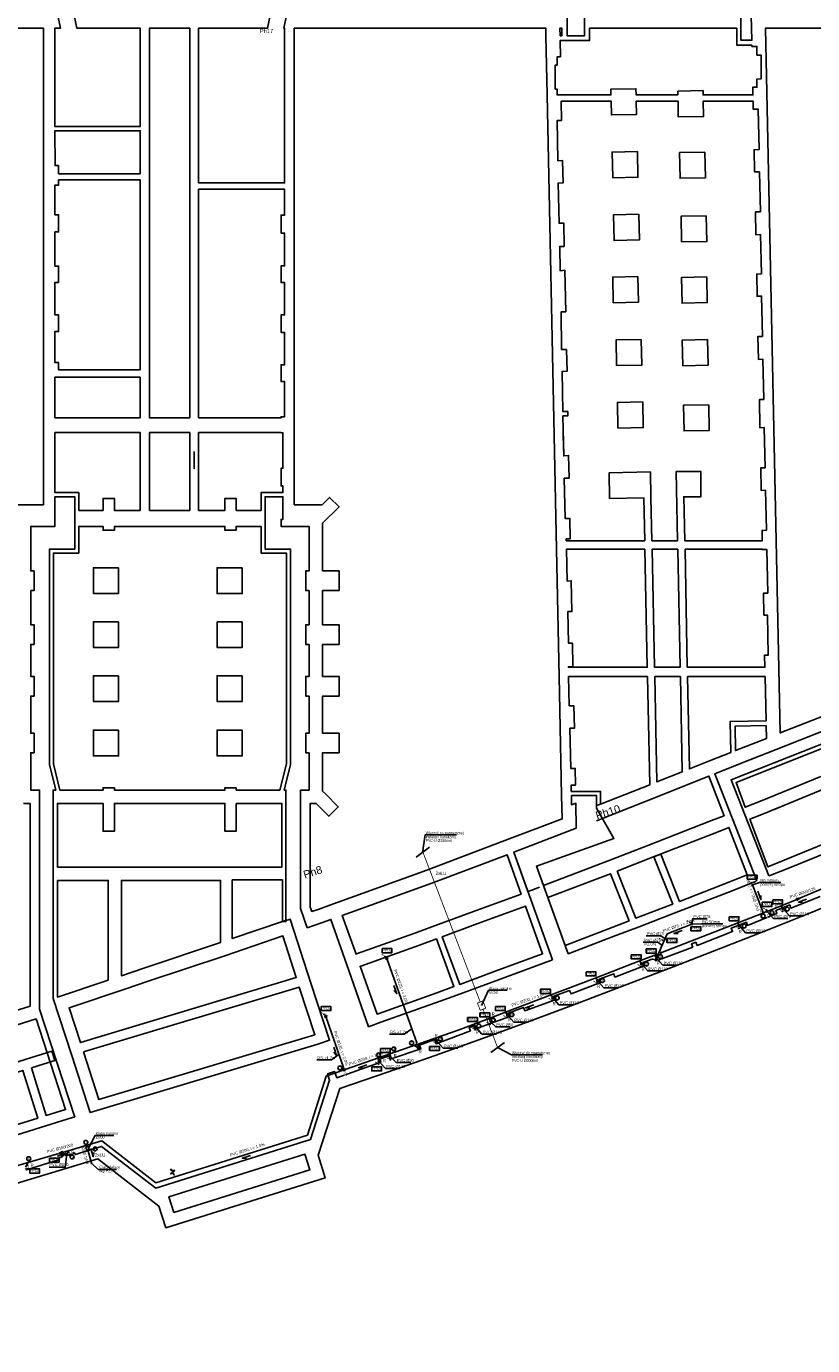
# Model space of a CAD drawing. Extents: x 480599 to 802090, y -87928 to 319597.
# Tile 48 of 50: x 655574 to 703305, y 197289 to 277372. Entities that reach past the tile are written whole.
import ezdxf

# ---------------------------------------------------------------- set-up
doc = ezdxf.new("R2010")
doc.units = 0
doc.header["$MEASUREMENT"] = 0
doc.layers.get('0').update_dxf_attribs({"color": 252, "linetype": 'CONTINUOUS'})
for name, color, linetype in [('#_inne_legenda', 21, 'CONTINUOUS'), ('#_kan_KS_opis', 21, 'CONTINUOUS'), ('#_kan_KS_pion', 56, 'CONTINUOUS'), ('#_kan_KS_pod stropem', 40, 'Kanalizacja sanit. podstr.'), ('#_kan_KS_symbole', 1, 'CONTINUOUS'), ('#_ZLEWNIA_3', 160, 'Kan. deszcz. podstrop.')]:
    doc.layers.add(name, color=color, linetype=linetype)
doc.layers.add('#_kan_piony_oznaczenia', color=3, linetype='CONTINUOUS', lineweight=0)
doc.styles.add('ARIAL', font='arial.ttf')
doc.styles.add('JTJ', font='arial.ttf', dxfattribs={"height": 100})
doc.styles.add('rys kanały(2007)$0$Arial$001', font='arial.ttf', dxfattribs={"height": 1.544418})
doc.styles.get("Standard").update_dxf_attribs({"font": 'arial.ttf'})
doc.linetypes.add('Kan. deszcz. podstrop.', pattern='A,0.5,-0.2,["KD",Standard,S=0.1,R=0,X=-0.1,Y=-0.05],-0.2', length=0.9)
doc.linetypes.add('Kanalizacja sanit. podstr.', pattern='A,0.5,-0.2,["KS",ARIAL,S=0.1,R=0,X=-0.125,Y=-0.05],-0.2', length=0.9)

# ---------------------------------------------------------------- blocks, each defined once
blk = doc.blocks.new('rys kanały(2007)')
at = {"color": 250, "linetype": 'Continuous', "lineweight": 25}
for points in [[(3248.85, 1027.87), (3299.59, 1043.09), (3318.12, 1028.8), (3320.2, 1022.21), (3368.56, 1037.37), (3366.41, 1044.21), (3373, 1064.46), (3387.45, 1069.45), (3401.91, 1074.55), (3416.33, 1079.71), (3430.69, 1084.97), (3445.05, 1090.29), (3459.37, 1095.72), (3473.66, 1101.18), (3487.92, 1106.74), (3502.18, 1112.36), (3516.37, 1118.05), (3530.56, 1123.84)], [(3518.78, 1122.78), (3509.95, 1119.24), (3509.59, 1120.2), (3505.32, 1118.48), (3505.65, 1117.59), (3496.75, 1114.01), (3496.42, 1114.94), (3491.79, 1113.12), (3492.22, 1112.13), (3481.44, 1107.89), (3481.04, 1108.89), (3479.78, 1108.39), (3480.15, 1107.43), (3469.69, 1103.39), (3467.81, 1103.73), (3465.03, 1102.7), (3465.43, 1101.74), (3456.53, 1098.3), (3456.16, 1099.33), (3451.7, 1097.64), (3452.09, 1096.61), (3443.2, 1093.17), (3442.77, 1094.23), (3437.94, 1092.48), (3438.37, 1091.35), (3429.2, 1088.08), (3428.77, 1089.07), (3424.14, 1087.38), (3424.57, 1086.36), (3413.95, 1082.45), (3413.59, 1083.55), (3412.23, 1083.05), (3412.63, 1081.96), (3402.21, 1078.09), (3401.81, 1079.31), (3397.15, 1077.66), (3397.61, 1076.5), (3388.28, 1073.36), (3387.92, 1074.42), (3385.17, 1073.42), (3385.5, 1072.43), (3372.07, 1067.77), (3371.74, 1068.79), (3371.44, 1069.62), (3369.29, 1068.96), (3369.92, 1067.01), (3364.07, 1048.98), (3317.16, 1034.22), (3300.68, 1046.89), (3292.71, 1044.44), (3292.55, 1044.94), (3289.87, 1044.08), (3289.67, 1044.78), (3288.51, 1044.44), (3288.71, 1043.75), (3287.48, 1043.32), (3287.65, 1042.79), (3277.92, 1039.78), (3277.73, 1040.31)], [(3497.91, 1390.2), (3498.08, 1382.63), (3494.77, 1382.63), (3494.77, 1427.59)], [(3447.33, 1427.59), (3447.33, 1384.02), (3441.97, 1384.02), (3441.97, 1427.59)], [(3359.63, 1403.47), (3356.03, 1386.3), (3356.23, 1386.3), (3356.23, 1339.36), (3330.16, 1339.36), (3330.16, 1386.3), (3351.07, 1386.3), (3354.64, 1403.3)], [(3289.67, 1403.3), (3293.21, 1386.3), (3312.46, 1386.3), (3312.46, 1356.43), (3286.52, 1356.43), (3286.52, 1386.3), (3288.21, 1386.3), (3284.61, 1403.47)], [(3277.03, 1151.03), (3278.98, 1151.03), (3278.98, 1089.43), (3244.64, 1078.65)], [(3204.12, 1386.3), (3283.02, 1386.3), (3283.02, 1244.09), (3283.02, 1241.67), (3275.14, 1241.67)], [(3568.57, 1198.34), (3553.12, 1191.52), (3523.55, 1179.05), (3506.71, 1172.4), (3502.21, 1386.3), (3581.24, 1386.3), (3585.77, 1312.43), (3586.17, 1306.08), (3590.57, 1234.33)], [(3330.16, 1348.66), (3330.16, 1353.12), (3330.16, 1353.12)], [(3330.16, 1316.5), (3330.16, 1320.5), (3330.16, 1320.5)], [(3503.27, 1129), (3503.83, 1129.23), (3508.99, 1131.25), (3527.45, 1138.79), (3530.93, 1140.25), (3546.7, 1146.76), (3555.54, 1150.47), (3562.42, 1153.45), (3578.46, 1160.26), (3581.51, 1161.62), (3600.89, 1170.35), (3595.04, 1187.62), (3599.5, 1189.6), (3612.54, 1211.47), (3612.24, 1215.94), (3632.91, 1218.45), (3631.46, 1242.2), (3629.61, 1272.87), (3627.59, 1306.71), (3627.75, 1306.74), (3627.62, 1308.59), (3627.49, 1308.59)], [(3519.02, 1159.2), (3500.66, 1151.69), (3496.09, 1149.87), (3493.28, 1157.38), (3527.02, 1170.75)], [(3330.16, 1287.85), (3330.16, 1294.67), (3330.16, 1294.67)], [(3440.85, 1262.55), (3440.98, 1256.49), (3440.98, 1256.49)], [(3328.8, 1257.85), (3328.8, 1252.59), (3328.8, 1252.59)], [(3252.72, 1043.45), (3282.19, 1052.62), (3291.88, 1055.66), (3292.55, 1055.82), (3281.89, 1088.57), (3281.89, 1155.07), (3279.18, 1155.07), (3279.18, 1166.41), (3280.21, 1166.41), (3280.21, 1172.33), (3279.18, 1172.33), (3279.18, 1183.58), (3280.21, 1183.58), (3280.21, 1189.57), (3279.18, 1189.57), (3279.18, 1199.26), (3280.21, 1199.26), (3280.21, 1205.22), (3279.18, 1205.22), (3279.18, 1215.6), (3280.21, 1215.6), (3280.21, 1221.56), (3279.18, 1221.56), (3279.18, 1235.09), (3286.52, 1235.09), (3286.52, 1244.09), (3292.55, 1244.09), (3292.55, 1228.21), (3284.84, 1228.21), (3284.84, 1162.84), (3286.79, 1155.07), (3286, 1155.07), (3286, 1091.85), (3291.65, 1074.55), (3297.24, 1057.21), (3366.35, 1077.96), (3369.92, 1079.11), (3364.23, 1096.45), (3357.95, 1115.93), (3354.41, 1114.77), (3354.8, 1114.91), (3355.47, 1115.14), (3355.43, 1115.14), (3356.66, 1115.14), (3356.66, 1155.07), (3356.13, 1155.07), (3358.05, 1162.84), (3358.05, 1228.21), (3350.34, 1228.21), (3350.34, 1244.09), (3355.76, 1244.09), (3355.76, 1237.21), (3355.17, 1237.21), (3355.17, 1235.09), (3363.7, 1235.09), (3363.7, 1221.56), (3362.68, 1221.56), (3362.68, 1215.6), (3363.7, 1215.6), (3363.7, 1205.22), (3362.68, 1205.22), (3362.68, 1199.26), (3363.7, 1199.26), (3363.7, 1189.57), (3362.68, 1189.57), (3362.68, 1183.58), (3363.7, 1183.58), (3363.7, 1172.33), (3362.68, 1172.33), (3362.68, 1166.41), (3363.7, 1166.41), (3363.7, 1155.07), (3361.12, 1155.07), (3361.12, 1119.07), (3363.14, 1113.29), (3367.8, 1114.91), (3370.29, 1115.8), (3375.71, 1100.35), (3381.73, 1083.25), (3385.5, 1084.57), (3403.47, 1090.96), (3408.56, 1092.84), (3421.2, 1097.47), (3437.57, 1103.49)], [(3499.6, 1127.54), (3486.8, 1160), (3494.67, 1163.11), (3508.26, 1168.53), (3525.17, 1175.18), (3554.78, 1187.65), (3572.94, 1195.62), (3578.93, 1198.27), (3580.35, 1195.03), (3556.2, 1184.44), (3526.56, 1171.94), (3491.79, 1158.14), (3503.27, 1129)], [(3450.94, 1145.77), (3470.85, 1153.64), (3480.71, 1157.58), (3485.04, 1159.3), (3489.67, 1147.29), (3485.87, 1145.84), (3466.52, 1138.23), (3455.77, 1134.13), (3448.85, 1131.48), (3434.86, 1126.05)], [(3444.78, 1143.46), (3444.68, 1151.06), (3443.36, 1150.6), (3443.33, 1153.41), (3450.94, 1153.41), (3450.94, 1149.58)], [(3442.34, 1105.31), (3432.74, 1131.98), (3456.2, 1140.41), (3450.94, 1149.58)], [(3452.42, 1150.87), (3451.23, 1150.44), (3451.23, 1150.44)], [(3503.57, 1148.65), (3507.77, 1150.4), (3507.77, 1150.4)], [(3444.78, 1143.46), (3425.79, 1136.24), (3437.57, 1103.49)], [(3433.67, 1125.62), (3431.29, 1124.67), (3430.13, 1124.27), (3425.79, 1136.24), (3444.78, 1143.46)], [(3442.34, 1105.31), (3456.82, 1110.9), (3463.87, 1113.58), (3474.52, 1117.72), (3477.1, 1118.71), (3492.15, 1124.53), (3499.37, 1127.44)]]:
    blk.add_lwpolyline(points, dxfattribs=at)
for points in [[(3315.21, 1282.66), (3315.21, 1386.3), (3327.48, 1386.3), (3327.48, 1268.04), (3315.21, 1268.04)], [(3372.77, 1183.58), (3372.77, 1189.57), (3367.77, 1189.57), (3367.77, 1199.26), (3372.77, 1199.26), (3372.77, 1205.22), (3367.77, 1205.22), (3367.77, 1215.6), (3372.77, 1215.6), (3372.77, 1221.56), (3367.77, 1221.56), (3367.77, 1236.05), (3372.77, 1241.04), (3369.92, 1243.89), (3367.7, 1241.67), (3359.17, 1241.67), (3359.17, 1386.3), (3435.55, 1386.3), (3435.59, 1384.02), (3435.98, 1366.06), (3438.83, 1228.18), (3439.59, 1189.5), (3440.35, 1153.41), (3440.52, 1146.3), (3422.32, 1139.42), (3399.46, 1130.75), (3368.9, 1119.74), (3366.41, 1118.84), (3364.5, 1118.21), (3364.03, 1119.57), (3364.03, 1151.03), (3365.85, 1151.03), (3369.69, 1147.13), (3372.53, 1149.97), (3368.7, 1153.88), (3367.77, 1154.77), (3367.77, 1166.41), (3372.77, 1166.41), (3372.77, 1172.33), (3367.77, 1172.33), (3367.77, 1183.58)], [(3493.54, 1386.3), (3493.54, 1381.11), (3498.11, 1381.11), (3498.11, 1380.78), (3499.63, 1380.78), (3499.63, 1378.13), (3500.89, 1378.13), (3500.89, 1370.89), (3499.6, 1370.85), (3499.6, 1368.37), (3498.37, 1368.37), (3498.41, 1366.06), (3483.29, 1366.06), (3483.26, 1367.35), (3475.58, 1367.18), (3475.61, 1366.06), (3462.98, 1366.06), (3462.91, 1367.94), (3455.27, 1367.78), (3455.3, 1366.06), (3438.96, 1366.06), (3438.96, 1367.84), (3438.4, 1367.84), (3438.4, 1375.09), (3438.96, 1375.09), (3438.96, 1377.6), (3439.99, 1377.63), (3439.85, 1382.53), (3448.82, 1382.53), (3448.82, 1386.3)], [(3439.85, 1384.02), (3439.79, 1386.3), (3440.45, 1386.3), (3440.45, 1384.02)], [(3467.44, 1243.86), (3467.31, 1251.63), (3454.81, 1251.36), (3454.91, 1243.59), (3465.26, 1243.79), (3465.56, 1230.72), (3441.74, 1230.72), (3441.71, 1231.32), (3442.96, 1231.35), (3442.86, 1237.54), (3441.41, 1237.54), (3441.14, 1249.71), (3442.6, 1249.71), (3442.47, 1256.62), (3440.98, 1256.56), (3440.75, 1268.63), (3442.2, 1268.63), (3442.2, 1269.99), (3440.75, 1269.96), (3440.48, 1282.13), (3441.97, 1282.2), (3441.81, 1288.78), (3440.35, 1288.75), (3440.15, 1300.19), (3441.57, 1300.23), (3441.34, 1312.83), (3439.92, 1312.66), (3439.75, 1320.07), (3441.14, 1320.07), (3441.04, 1327.12), (3439.56, 1327.09), (3439.26, 1339.29), (3440.78, 1339.36), (3440.61, 1346.14), (3439.23, 1346.07), (3438.96, 1358.28), (3440.35, 1358.31), (3440.22, 1364.17), (3455.34, 1364.17), (3455.44, 1359.97), (3463.08, 1360.13), (3463.01, 1364.17), (3475.68, 1364.17), (3475.75, 1359.37), (3483.42, 1359.54), (3483.32, 1364.17), (3498.44, 1364.17), (3498.51, 1361.72), (3500.03, 1361.72), (3500.26, 1349.48), (3498.74, 1349.42), (3498.9, 1342.67), (3500.39, 1342.67), (3500.66, 1330.59), (3499.17, 1330.56), (3499.3, 1323.61), (3500.72, 1323.65), (3500.99, 1311.74), (3499.56, 1311.7), (3499.66, 1304.96), (3501.02, 1305.02), (3501.28, 1292.78), (3499.93, 1292.78), (3500.09, 1285.8), (3501.42, 1285.83), (3501.68, 1273.63), (3500.36, 1273.6), (3500.52, 1265.03), (3501.85, 1265.09), (3502.08, 1252.85), (3500.79, 1252.85), (3500.89, 1246.04), (3502.21, 1246.1), (3502.48, 1233.9), (3501.19, 1233.87), (3501.25, 1230.72), (3477.73, 1230.72), (3477.43, 1244.09), (3482.63, 1244.09), (3482.63, 1251.73), (3475.09, 1251.73), (3475.55, 1230.72), (3467.74, 1230.72)], [(3287.65, 1342.11), (3287.65, 1344.6), (3286.56, 1344.6), (3286.51, 1355.16), (3312.44, 1355.16), (3312.44, 1342.11)], [(3463.34, 1348.89), (3455.67, 1348.72), (3455.87, 1340.91), (3463.51, 1341.08)], [(3483.79, 1348.66), (3476.14, 1348.56), (3476.31, 1340.75), (3483.98, 1340.88)], [(3287.65, 1282.66), (3287.65, 1284.83), (3286.51, 1284.83), (3286.51, 1294.3), (3287.65, 1294.3), (3287.65, 1299.3), (3286.51, 1299.3), (3286.51, 1309.17), (3287.65, 1309.17), (3287.65, 1314.12), (3286.51, 1314.12), (3286.51, 1324.46), (3287.65, 1324.46), (3287.65, 1329.7), (3286.51, 1329.7), (3286.51, 1338.68), (3287.65, 1338.68), (3287.65, 1340.25), (3312.44, 1340.25), (3312.44, 1282.66)], [(3355.17, 1337.44), (3356.23, 1337.44), (3356.23, 1329.6), (3355.17, 1329.6), (3355.17, 1324.11), (3356.23, 1324.11), (3356.23, 1314.15), (3355.17, 1314.15), (3355.17, 1309.12), (3356.23, 1309.12), (3356.23, 1299.3), (3355.17, 1299.3), (3355.17, 1293.97), (3356.23, 1293.97), (3356.23, 1284.15), (3355.17, 1284.15), (3355.17, 1279.05), (3356.23, 1279.05), (3356.23, 1268.37), (3355.17, 1268.37), (3355.17, 1268.04), (3330.16, 1268.04), (3330.16, 1337.44)], [(3463.77, 1329.83), (3456.1, 1329.67), (3456.26, 1321.86), (3463.94, 1322.03)], [(3484.25, 1329.37), (3476.61, 1329.24), (3476.77, 1321.43), (3484.45, 1321.56)], [(3463.51, 1310.94), (3455.87, 1310.78), (3456.03, 1302.97), (3463.67, 1303.14)], [(3484.38, 1310.81), (3476.77, 1310.65), (3476.9, 1302.84), (3484.55, 1303.04)], [(3464.53, 1291.86), (3456.86, 1291.72), (3457.02, 1283.92), (3464.7, 1284.05)], [(3484.65, 1291.79), (3476.97, 1291.62), (3477.14, 1283.85), (3484.81, 1284.02)], [(3286.51, 1280.38), (3312.44, 1280.38), (3312.44, 1268.05), (3286.51, 1268.05)], [(3464.96, 1272.87), (3457.29, 1272.7), (3457.45, 1264.93), (3465.13, 1265.09)], [(3484.98, 1272.04), (3477.37, 1271.91), (3477.5, 1264.1), (3485.14, 1264.23)], [(3293.75, 1239.92), (3293.75, 1245.38), (3286.51, 1245.38), (3286.51, 1263.57), (3312.44, 1263.57), (3312.44, 1239.92), (3304.57, 1239.92), (3304.57, 1243.61), (3301.15, 1243.61), (3301.15, 1239.92)], [(3315.21, 1239.92), (3315.21, 1263.57), (3327.48, 1263.57), (3327.48, 1239.92)], [(3341.5, 1239.92), (3341.5, 1243.59), (3338.13, 1243.59), (3338.13, 1239.92), (3330.16, 1239.92), (3330.16, 1263.57), (3355.17, 1263.57), (3355.17, 1263.51), (3355.76, 1263.51), (3355.76, 1252.72), (3355.17, 1252.72), (3355.17, 1247.36), (3355.76, 1247.36), (3355.76, 1245.38), (3349.11, 1245.38), (3349.11, 1239.92)], [(3286.09, 1163.01), (3286.09, 1226.98), (3293.77, 1226.98), (3293.77, 1235.09), (3301.15, 1235.09), (3301.15, 1233.9), (3304.59, 1233.9), (3304.59, 1235.09), (3338.13, 1235.09), (3338.13, 1233.9), (3341.5, 1233.9), (3341.5, 1235.09), (3349.11, 1235.09), (3349.11, 1226.98), (3356.79, 1226.98), (3356.79, 1163.01), (3354.84, 1155.07), (3341.5, 1155.07), (3341.5, 1155.76), (3338.13, 1155.76), (3338.13, 1155.07), (3304.59, 1155.07), (3304.59, 1155.76), (3301.15, 1155.76), (3301.15, 1155.07), (3288.05, 1155.07)], [(3465.59, 1228.18), (3466.35, 1192.35), (3442.4, 1192.35), (3442.4, 1192.51), (3443.79, 1192.58), (3443.66, 1199.63), (3442.43, 1199.63), (3442.27, 1209.29), (3443.46, 1209.25), (3443.26, 1218.58), (3442, 1218.52), (3441.81, 1228.18)], [(3475.58, 1228.18), (3476.31, 1192.35), (3468.57, 1192.35), (3467.81, 1228.18)], [(3501.28, 1228.18), (3501.28, 1228.04), (3502.61, 1228.11), (3502.91, 1214.84), (3501.58, 1214.81), (3501.72, 1208.16), (3502.81, 1208.16), (3503.07, 1196.05), (3501.95, 1196.05), (3502.05, 1192.35), (3478.49, 1192.35), (3477.8, 1228.18)], [(3305.84, 1222.52), (3298.2, 1222.52), (3298.2, 1214.73), (3305.84, 1214.73)], [(3343.42, 1222.52), (3335.75, 1222.52), (3335.75, 1214.71), (3343.42, 1214.71)], [(3305.84, 1206.13), (3298.2, 1206.13), (3298.2, 1198.34), (3305.84, 1198.34)], [(3343.42, 1206.11), (3335.75, 1206.11), (3335.75, 1198.34), (3343.42, 1198.34)], [(3305.84, 1189.78), (3298.2, 1189.78), (3298.2, 1181.99), (3305.84, 1181.99)], [(3343.42, 1189.77), (3335.75, 1189.77), (3335.75, 1181.99), (3343.42, 1181.99)], [(3466.38, 1189.5), (3467.08, 1156.69), (3452.16, 1150.77), (3452.16, 1154.64), (3443.26, 1154.64), (3443.23, 1156.52), (3444.55, 1156.59), (3444.45, 1161.65), (3443.1, 1161.65), (3442.86, 1173.82), (3444.22, 1173.82), (3444.02, 1180.64), (3442.63, 1180.64), (3442.43, 1189.5)], [(3468.6, 1189.5), (3476.38, 1189.5), (3476.97, 1160.62), (3469.26, 1157.55)], [(3502.08, 1189.5), (3502.38, 1176.11), (3491.49, 1175.87), (3491.66, 1166.45), (3485.27, 1163.9), (3479.15, 1161.48), (3478.59, 1189.5)], [(3305.84, 1173.26), (3298.2, 1173.26), (3298.2, 1165.45), (3305.84, 1165.45)], [(3343.42, 1173.26), (3335.75, 1173.26), (3335.75, 1165.45), (3343.42, 1165.45)], [(3502.44, 1174.65), (3502.51, 1170.71), (3493.11, 1167.04), (3492.98, 1174.45)], [(3526.39, 1141.37), (3507.93, 1133.83), (3502.91, 1131.81), (3497.48, 1146.23), (3502.08, 1148.05), (3520.54, 1155.6), (3522.13, 1156.22), (3528.08, 1142.07)], [(3341.5, 1151.03), (3355.43, 1151.03), (3355.43, 1131.68), (3287.29, 1131.68), (3287.29, 1151.03), (3301.15, 1151.03), (3301.15, 1142.56), (3304.59, 1142.56), (3304.59, 1151.03), (3338.13, 1151.03), (3338.13, 1142.56), (3341.5, 1142.56)], [(3457.22, 1130.49), (3467.91, 1134.66), (3487.32, 1142.17), (3491.1, 1143.72), (3496.62, 1129.3), (3491.13, 1127.11), (3476.14, 1121.26), (3470.45, 1135.62), (3468.37, 1134.82), (3474.06, 1120.46), (3473.5, 1120.23), (3462.85, 1116.2)], [(3413.59, 1118.18), (3400.98, 1113.55), (3395.82, 1111.66), (3378.09, 1105.31), (3377.93, 1105.25), (3373.76, 1117.02), (3400.95, 1126.82), (3423.78, 1135.45), (3428.04, 1123.51)], [(3455.87, 1113.48), (3441.38, 1107.89), (3436.18, 1122.42), (3450.31, 1127.84), (3455.14, 1129.69), (3460.79, 1115.37)], [(3287.29, 1127.64), (3302.7, 1127.64), (3302.7, 1097.41), (3287.29, 1092.25)], [(3336.81, 1108.75), (3313.55, 1101.01), (3306.7, 1098.73), (3306.7, 1127.64), (3336.81, 1127.64)], [(3355.63, 1127.78), (3340.38, 1127.78), (3340.38, 1110.01), (3355.63, 1115.17)], [(3420.2, 1100.05), (3409.42, 1096.08), (3404.09, 1110.54), (3414.91, 1114.54), (3429.37, 1119.84), (3434.56, 1105.31)], [(3314.87, 1097.04), (3338.13, 1104.78), (3355.73, 1110.8), (3359.8, 1098.2), (3294.27, 1078.42), (3290.83, 1089), (3308.06, 1094.76)], [(3402.47, 1093.54), (3384.61, 1087.12), (3384.31, 1087.05), (3379.18, 1101.58), (3379.42, 1101.64), (3397.18, 1107.99), (3402.31, 1109.88), (3407.63, 1095.42)], [(3295.19, 1075.61), (3360.72, 1095.29), (3365.46, 1080.8), (3299.82, 1061.15)], [(3279.38, 1070.78), (3286.49, 1072.96), (3285.6, 1075.81), (3275.91, 1072.79), (3246.46, 1063.66), (3233.96, 1060.06), (3199.13, 1049.97), (3202.04, 1062.01), (3245.87, 1074.61), (3280.83, 1085.63), (3289.77, 1058.11), (3283.88, 1056.29)], [(3251.86, 1046.33), (3240.84, 1043.15), (3236.64, 1057.71), (3247.32, 1060.79), (3276.77, 1069.95), (3281.3, 1055.49)], [(3322.62, 1026.81), (3321.13, 1031.61), (3362.41, 1044.54), (3363.93, 1039.78)]]:
    blk.add_lwpolyline(points, close=True, dxfattribs=at)
at = {"color": 250, "linetype": 'Continuous', "lineweight": -2, "true_color": 0x231f20}
for points in [[(3322.91, 1039.61), (3321.62, 1038.62), (3321.62, 1038.62)], [(3321.62, 1038.62), (3322.45, 1038.79), (3322.45, 1038.79)], [(3321.66, 1040.14), (3321.95, 1039.55), (3321.95, 1039.55)], [(3321.95, 1039.55), (3322.91, 1039.61), (3322.91, 1039.61)], [(3322.45, 1038.79), (3322.78, 1038.19), (3322.78, 1038.19)]]:
    blk.add_lwpolyline(points, dxfattribs=at)
at = {"color": 28, "true_color": 0x100f0d, "style": 'rys kanały(2007)$0$Arial$001'}
blk.add_text('Ph17', height=1.232, dxfattribs=at).set_placement((3348.75, 1384.84))
for s, p in [('Ph10', (3451.1, 1146.14)), ('Ph8', (3362.38, 1128.18))]:
    blk.add_text(s, height=2.341, rotation=17.677, dxfattribs=at).set_placement(p)
blk = doc.blocks.new('*U1042')
at = {"layer": '#_kan_piony_oznaczenia'}
blk.add_hatch(color=256, dxfattribs=at).paths.add_polyline_path([(252, 37, 1), (302, 37, 1)])
at = {"layer": '#_kan_piony_oznaczenia', "const_width": 25}
blk.add_lwpolyline([(302, 37), (427, 37)], dxfattribs=at)
at = {"layer": '#_kan_piony_oznaczenia'}
blk.add_lwpolyline([(427, 37, 75, 0, 0), (559, 37, 0, 0, 0)], format="xyseb", dxfattribs=at)
blk.add_circle((277, 37), 25, dxfattribs=at)
blk = doc.blocks.new('A$C49BE2B0F')
at = {"color": 0, "linetype": 'Continuous'}
blk.add_lwpolyline([(-156, -112), (-156, -360), (444, -360), (444, -112)], close=True, dxfattribs=at)
at = {"color": 0, "insert": (-133, -140), "char_height": 150, "width": 336.58, "attachment_point": 1}
blk.add_mtext('{\\fArial|b0|i0|c238|p34;PPOŻ}', dxfattribs=at)

msp = doc.modelspace()

# ---------------------------------------------------------------- linework, layer by layer
at = {"layer": '#_inne_legenda', "flags": 128}
for points in [[(679238.106, 226938.369), (680054.423, 227550.607)], [(699986.281, 224870.865), (700164.499, 224366.185), (700166.774, 224622.421)], [(702931.167, 224388.784), (702439.307, 224217.926), (702694.672, 224196.692)], [(695392.233, 222483.07), (694887.554, 222304.853), (695143.79, 222302.578)], [(693828.305, 220964.858), (693821.526, 221097.433)], [(694096.37, 221069.232), (694089.59, 221201.806)], [(677885.115, 219140.878), (678055.902, 218648.994), (677880.958, 218836.229)], [(686375.508, 217971.01), (685883.648, 217800.153), (686139.014, 217778.919)], [(679223.776, 215632.833), (679322.142, 215721.974)], [(679291.51, 215442.266), (679389.876, 215531.407)], [(683773.485, 215075.924), (684589.802, 215688.161)], [(674237.466, 215401.831), (674408.253, 214909.947), (674233.309, 215097.181)], [(676232.278, 214325.282), (675740.418, 214154.424), (675995.783, 214133.19)], [(659481.932, 209248.665), (659636.975, 208751.594), (659666.363, 209006.15)], [(657449.868, 208790.435), (657952.112, 208927.797), (657753.55, 208765.824)], [(659477.639, 208320.936), (659576.005, 208410.077)], [(661039.708, 207985.121), (659929.566, 207985.121), (659526.822, 208365.507)], [(669172.397, 208838.592), (668680.537, 208667.734), (668935.903, 208646.501)]]:
    msp.add_lwpolyline(points, dxfattribs=at)
at = {"layer": '#_inne_legenda'}
for points in [[(701384.784, 225396.521), (700086.95, 225396.521), (699645.959, 225251.515)], [(701807.86, 223218.194), (700922.773, 223218.194), (700541.417, 223646.278)], [(702776.429, 223375.979), (701891.342, 223375.979), (701509.986, 223804.063)], [(696910.821, 223204.726), (696025.734, 223204.726), (695976.42, 222875.475)], [(697847.02, 222887.164), (696549.186, 222887.164), (695976.42, 222875.475)], [(700124.002, 222343.231), (699238.915, 222343.231), (698857.559, 222771.316)], [(693200.909, 222169.533), (694085.996, 222169.533), (694344.898, 221977.608)], [(693022.64, 221770.723), (693907.727, 221770.723), (694166.629, 221578.799)], [(694185.927, 220031.186), (693300.84, 220031.186), (692919.484, 220459.271)], [(695098.838, 220386.637), (694213.751, 220386.637), (693832.395, 220814.721)], [(691519.762, 219013.294), (690634.675, 219013.294), (690253.319, 219441.378)], [(688791.173, 217973.45), (687906.086, 217973.45), (687524.73, 218401.535)], [(686043.697, 216926.41), (685158.61, 216926.41), (684777.254, 217354.494)], [(677621.865, 216192.91), (678506.953, 216192.91), (678970.563, 216528.185)], [(684118.051, 216192.561), (683232.964, 216192.561), (682851.608, 216620.646)], [(684949.68, 216640.394), (684064.592, 216640.394), (683748.219, 216950.482)], [(681764.153, 215346.421), (680879.066, 215346.421), (680497.71, 215774.505)], [(673203.212, 214627.527), (674088.299, 214627.527), (674551.91, 214962.803)], [(678906.711, 214479.78), (678021.623, 214479.78), (677705.25, 214789.869)], [(678255.886, 214113.192), (677370.799, 214113.192), (676989.443, 214541.276)], [(656963.471, 208129.191), (657938.134, 208129.191), (658030.523, 208916.78)]]:
    msp.add_lwpolyline(points, dxfattribs=at)
for centre in [(700293.799, 223365.368), (700830.981, 223573.714), (701759.311, 223784.664), (699147.443, 222756.398), (693217.257, 220451.428), (694063.378, 220898.123), (690546.448, 219448.831), (687800.261, 218396.453), (683914.214, 217052.518), (685043.885, 217382.23), (683041.553, 216692.02), (678962.548, 215661.073), (680704.219, 215908.411), (676957.745, 214932.368), (677879.88, 215294.171), (674613.242, 214146.68), (659187.772, 209626.967), (659746.489, 209230.315), (655715.69, 208633.674), (658351.966, 208742.282)]:
    msp.add_circle(centre, 121.946, dxfattribs=at)
at = {"layer": '#_kan_KS_opis'}
for points in [[(681676.634, 228292.966), (679782.74, 228292.966), (679630.268, 227232.491)], [(684763.78, 218860.048), (683637.896, 218860.048), (683208.38, 217927.648)], [(686908.988, 214944.161), (685015.095, 214944.161), (684181.643, 215382.043)], [(660880.981, 210053.919), (659755.097, 210053.919), (659354.948, 209276.509)]]:
    msp.add_lwpolyline(points, dxfattribs=at)
at = {"layer": '#_kan_KS_pion'}
for centre, radius in [((700541.417, 223646.278), 37.5), ((701509.986, 223804.063), 55), ((695976.42, 222875.475), 37.5), ((698857.559, 222771.316), 55), ((694344.898, 221977.608), 37.5), ((677455.368, 220791.144), 62.5), ((692919.484, 220459.271), 55), ((693832.395, 220814.721), 55), ((690253.319, 219441.378), 55), ((687524.73, 218401.535), 55), ((673749.191, 217274.71), 62.5), ((684777.254, 217354.494), 55), ((682851.608, 216620.646), 55), ((683748.219, 216950.482), 25), ((680497.71, 215774.505), 55), ((677705.25, 214789.869), 25), ((676989.443, 214541.276), 55), ((658030.523, 208916.78), 55)]:
    msp.add_circle(centre, radius, dxfattribs=at)
at = {"layer": '#_kan_KS_pod stropem', "ltscale": 1000}
for p, q in [((702560.336, 224468.721), (703964.217, 225059.194)), ((701396.568, 223979.239), (701996.89, 224231.735)), ((701996.89, 224231.735), (702349.044, 224379.851)), ((694092.98, 221135.519), (700285.732, 223546.725)), ((700332.325, 223564.866), (700506.472, 223632.672)), ((700576.361, 223659.884), (701396.568, 223979.239)), ((694484.612, 222294.626), (695976.42, 222875.475)), ((693673.546, 220972.208), (693824.915, 221031.145)), ((690094.47, 219598.865), (692760.635, 220616.758)), ((692760.635, 220616.758), (693673.546, 220972.208)), ((687365.881, 218559.022), (690094.47, 219598.865)), ((684661.467, 217528.391), (687365.881, 218559.022)), ((682692.759, 216778.133), (683677.715, 217153.492)), ((683677.715, 217153.492), (684658.858, 217527.397)), ((676957.25, 214757.59), (681845.042, 216455.075)), ((681845.042, 216455.075), (682692.759, 216778.133)), ((674933.378, 214054.718), (676957.25, 214757.59))]:
    msp.add_line(p, q, dxfattribs=at)
at = {"layer": '#_kan_KS_pod stropem', "ltscale": 1000, "flags": 128}
for points in [[(700299.925, 223579.079), (699645.959, 225251.515)], [(702560.336, 224468.721), (702325.699, 224435.355), (702349.044, 224379.851)], [(702560.336, 224468.721), (702372.388, 224324.348), (702349.044, 224379.851)], [(701476.361, 223900.884), (701351.137, 223961.55)], [(701509.986, 223804.063), (701476.361, 223900.884)], [(698823.934, 222868.137), (698698.71, 222928.803)], [(698857.559, 222771.316), (698823.934, 222868.137)], [(693832.395, 220814.721), (694484.612, 222294.626)], [(679272.287, 215679.293), (677455.368, 220791.144)], [(692885.859, 220556.092), (692760.635, 220616.758)], [(692919.484, 220459.271), (692885.859, 220556.092)], [(693798.77, 220911.542), (693673.546, 220972.208)], [(693832.395, 220814.721), (693798.77, 220911.542)], [(690219.694, 219538.199), (690094.47, 219598.865)], [(690253.319, 219441.378), (690219.694, 219538.199)], [(687491.105, 218498.356), (687365.881, 218559.022)], [(687524.73, 218401.535), (687491.105, 218498.356)], [(673749.191, 217274.71), (674824.464, 214177.818)], [(683748.219, 216950.482), (683677.715, 217153.492)], [(684743.629, 217451.315), (684618.405, 217511.981)], [(684777.254, 217354.494), (684743.629, 217451.315)], [(682817.983, 216717.467), (682692.759, 216778.133)], [(682851.608, 216620.646), (682817.983, 216717.467)], [(679381.651, 215371.601), (679107.578, 215504.379)], [(679381.651, 215371.601), (679340.693, 215486.836)], [(680464.085, 215871.326), (680338.861, 215931.992)], [(680497.71, 215774.505), (680464.085, 215871.326)], [(676989.443, 214541.276), (676918.94, 214744.286)], [(677705.25, 214789.869), (677634.746, 214992.878)], [(657773.254, 209017.469), (660148.153, 209712.377), (663442.756, 207178.576), (672638.106, 210070.767), (673765.829, 213643.665), (674815.296, 214013.71)], [(674824.464, 214177.818), (674853.832, 214093.255)], [(657553.258, 208953.097), (657756.344, 209075.259), (657773.254, 209017.469)], [(657554.212, 208953.671), (657789.093, 208959.377), (657773.254, 209017.469)], [(658030.523, 208916.78), (658030.523, 208916.78), (658145.185, 209126.298)], [(659233.826, 209444.84), (659260.428, 209346.844)], [(659309.593, 209165.729), (659526.822, 208365.507)], [(617691.301, 197289.289), (657553.258, 208953.097)], [(655530.131, 208123.677), (655530.131, 208123.677), (655683.099, 208403.191)]]:
    msp.add_lwpolyline(points, dxfattribs=at)
at = {"layer": '#_kan_KS_pod stropem', "linetype": 'ByBlock', "ltscale": 1000, "flags": 128}
msp.add_lwpolyline([(659244.09, 209146.789), (659381.009, 209186.379), (659328.887, 209366.639), (659191.968, 209327.049)], close=True, dxfattribs=at)
at = {"layer": '#_kan_KS_pod stropem', "ltscale": 1000}
for centre, radius in [((699645.959, 225251.515), 25), ((700309.029, 223555.796), 25), ((679381.651, 215371.601), 62.5), ((674874.337, 214034.214), 62.5)]:
    msp.add_circle(centre, radius, dxfattribs=at)
at = {"layer": '#_ZLEWNIA_3', "ltscale": 1000, "const_width": 50}
for points in [[(679646.264, 227244.488), (683124.615, 218146.737)], [(683292.144, 217708.559), (684181.643, 215382.043)]]:
    msp.add_lwpolyline(points, dxfattribs=at)
msp.add_lwpolyline([(683125.732, 217644.935), (683458.556, 217772.184), (683291.027, 218210.361), (682958.204, 218083.113)], close=True, dxfattribs=at)

# ---------------------------------------------------------------- block references
at = {"layer": '#_inne_legenda', "xscale": 200, "yscale": 200, "zscale": 200}
msp.add_blockref('rys kanały(2007)', (0, 0), dxfattribs=at)
at = {"layer": '#_kan_KS_opis', "color": 1, "linetype": 'Continuous', "ltscale": 0.2}
for p in [(699494.043, 225968.45), (701042.194, 224469.445), (700392.668, 224311.66), (696072.483, 222830.751), (698389.766, 223436.698), (694619.041, 222118.672), (677326.09, 221502.5), (693364.602, 221480.103), (692451.692, 221124.653), (689707.529, 220092.128), (686949.379, 219032.66), (673619.914, 217986.066), (684201.903, 217985.619), (682512.781, 217326.444), (683267.637, 217599.238), (680206.018, 215558.038), (677224.668, 215438.625), (676697.751, 214324.809), (657124.324, 208786.437), (655932.273, 208126.576)]:
    msp.add_blockref('A$C49BE2B0F', p, dxfattribs=at)
at = {"layer": '#_kan_piony_oznaczenia'}
for p, rotation in [((699859.274, 225274.433), 148.1733028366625), ((700757.898, 223617.643), 148.1733028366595), ((701726.468, 223534.381), 148.1733028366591), ((696129.583, 222861.869), 148.1733028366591), ((699074.04, 222501.633), 148.1733028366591), ((694437.085, 221789.656), 148.1733028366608), ((677610.772, 220800.575), 148.1733028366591), ((693135.966, 220189.588), 148.1733028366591), ((694048.876, 220545.039), 148.1733028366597), ((690469.8, 219171.695), 148.1733028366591), ((687741.211, 218131.852), 148.1733028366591), ((673904.595, 217284.141), 148.1733028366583), ((684993.735, 217084.811), 148.1733028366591), ((683068.089, 216350.963), 148.1733028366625), ((683964.7, 216680.8), 148.1733028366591), ((680714.192, 215504.822), 148.1733028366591), ((677921.731, 214520.186), 148.1733028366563), ((677205.925, 214271.594), 148.1733028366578), ((658242.852, 208565.036), 94.62763670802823), ((655742.46, 207771.934), 94.62763670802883)]:
    msp.add_blockref('*U1042', p, dxfattribs=dict(at, rotation=rotation))

# ---------------------------------------------------------------- texts
at = {"layer": '#_inne_legenda', "char_height": 175, "width": 2133.88011, "attachment_point": 1, "line_spacing_factor": 0.8, "style": 'JTJ'}
for s, insert, rotation in [('{\\W0.8;PVC %%C50, i = 2,0%}', (699932.73, 223658.793), 109.14753284), ('{\\W0.8;PVC %%C200/125}', (701889.22, 224594.592), 19.14753284), ('{\\W0.8;PVC %%C75, i = 2,0%}', (694180.162, 222536.622), 19.14753284), ('{\\W0.8;PVC %%C125, i = 2,0%}', (678037.869, 220142.947), 289.14753284), ('{\\W0.8;PVC %%C200, i = 1,0%}', (684996.159, 218024.295), 19.14753284), ('{\\W0.8;PVC %%C125, i = 2,0%}', (674390.22, 216403.899), 289.14753284), ('{\\W0.8;PVC %%C200, i = 1,0%}', (675119.682, 214444.111), 19.14753284), ('{\\W0.8;PVC %%C160/200}', (656795.008, 209141.568), 15.19780013), ('{\\W0.8;PVC %%C200}', (659206.076, 208292.608), 106.02702368), ('{\\W0.8;PVC %%C200, i = 1,0%}', (667916.375, 208930.178), 17.87521107)]:
    msp.add_mtext(s, dxfattribs=dict(at, insert=insert, rotation=rotation))
at = {"layer": '#_inne_legenda', "char_height": 175, "attachment_point": 1, "line_spacing_factor": 0.8, "style": 'JTJ'}
for s, insert, width in [('{\\W0.8;RG 50mm poniżej stropu}', (700126.994, 225608.764), 1314.47334), ('{\\W0.8;15}', (700199.2, 223458.27), 1086.36927), ('{\\W0.8;16}', (700736.382, 223666.616), 1086.36927), ('{\\W0.8;PVC %%C75}', (700962.817, 223430.436), 2133.88011), ('{\\W0.8;17}', (701664.712, 223877.566), 1086.36927), ('{\\W0.8;PVC %%C110}', (701931.387, 223588.222), 2133.88011), ('{\\W0.8;PVC %%C75}', (696065.779, 223416.968), 2133.88011), ('{\\W0.8;RG 50mm poniżej stropu}', (696589.231, 223099.406), 1314.47334), ('{\\W0.8;14}', (699052.844, 222849.3), 1086.36927), ('{\\W0.8;PVC %%C75\\Pi=2,0%}', (693062.685, 221982.966), 2133.88011), ('{\\W0.8;PVC %%C75}', (693240.954, 222381.775), 2133.88011), ('{\\W0.8;PVC %%C110}', (699278.96, 222555.474), 2133.88011), ('{\\W0.8;12}', (693122.658, 220544.329), 1086.36927), ('{\\W0.8;PVC %%C110}', (693340.885, 220243.429), 2133.88011), ('{\\W0.8;13}', (693968.779, 220991.025), 1086.36927), ('{\\W0.8;PVC %%C110}', (694253.796, 220598.88), 2133.88011), ('{\\W0.8;11}', (690451.849, 219541.733), 1086.36927), ('{\\W0.8;PVC %%C110}', (690674.72, 219225.536), 2133.88011), ('{\\W0.8;10}', (687703.411, 218483.647), 1086.36927), ('{\\W0.8;PVC %%C110}', (687946.131, 218185.693), 2133.88011), ('{\\W0.8;8}', (683866.897, 217145.42), 1086.36927), ('{\\W0.8;9}', (684996.567, 217475.132), 1086.36927), ('{\\W0.8;PVC %%C110}', (685198.655, 217138.652), 2133.88011), ('{\\W0.8;RS +1,7m}', (677661.91, 216405.153), 2133.88011), ('{\\W0.8;7}', (682994.236, 216784.922), 1086.36927), ('{\\W0.8;PVC %%C110}', (683273.008, 216404.804), 2133.88011), ('{\\W0.8;PVC %%C50}', (684104.637, 216852.636), 2133.88011), ('{\\W0.8;5}', (678915.23, 215753.975), 1086.36927), ('{\\W0.8;6}', (680656.901, 216001.312), 1086.36927), ('{\\W0.8;PVC %%C110}', (680919.111, 215558.664), 2133.88011), ('{\\W0.8;RS +1,7m}', (673243.257, 214839.77), 2133.88011), ('{\\W0.8;3}', (676910.427, 215025.269), 1086.36927), ('{\\W0.8;4}', (677832.563, 215387.072), 1086.36927), ('{\\W0.8;PVC %%C50}', (678061.668, 214692.023), 2133.88011), ('{\\W0.8;2}', (674565.925, 214239.582), 1086.36927), ('{\\W0.8;PVC %%C110}', (677410.844, 214325.435), 2133.88011), ('{\\W0.8;1}', (659140.454, 209719.869), 1086.36927), ('{\\W0.8;0}', (659699.172, 209323.216), 1086.36927), ('{\\W0.8;31}', (655621.091, 208726.576), 1086.36927), ('{\\W0.8;PVC %%C110}', (656965.258, 208369.892), 2133.88011), ('{\\W0.8;30}', (658257.366, 208835.184), 1086.36927), ('{\\W0.8;Ciąg dalszy wg PZT}', (660003.424, 208220.915), 1086.36927)]:
    msp.add_mtext(s, dxfattribs=dict(at, insert=insert, width=width))
at = {"layer": '#_kan_KS_opis', "char_height": 175, "width": 2763.68388, "attachment_point": 1, "line_spacing_factor": 0.8, "style": 'JTJ'}
for s, insert in [('\\W0.7;Włączyć do zewnętrznej \\Pinstalacji kanalizacji\\PPVC-U %%C250mm', (679815.054, 228499.452)), ('\\W0.7;Klapa zwrotna\\P%%c250', (683670.21, 219066.534)), ('\\W0.7;Włączyć do zewnętrznej \\Pinstalacji kanalizacji\\PPVC-U %%C200mm', (685047.409, 215150.647)), ('{\\W0.7;Klapa zwrotna\\P%%C200}', (659787.411, 210260.404))]:
    msp.add_mtext(s, dxfattribs=dict(at, insert=insert))
at = {"layer": '#_kan_KS_opis', "color": 1, "linetype": 'Continuous', "ltscale": 0.2, "char_height": 200, "width": 2133.88011, "attachment_point": 1, "line_spacing_factor": 0.8, "style": 'JTJ'}
for insert in [(680413.941, 226060.994), (659723.264, 208959.395)]:
    msp.add_mtext('\\W0.8;2xŁU', dxfattribs=dict(at, insert=insert))

# ---------------------------------------------------------------- next in the draw order: texts
at = {"layer": '#_kan_KS_symbole', "char_height": 200, "width": 64.04224, "attachment_point": 1, "style": 'JTJ', "bg_fill": 3, "box_fill_scale": 1, "bg_fill_color": 256, "bg_fill_transparency": 3935952}
for insert in [(700538.604, 223464.991), (701005.66, 224097.742), (698819.874, 222520.729), (692918.216, 220232.78), (693837.458, 220617.303), (690226.296, 219206.625), (687524.04, 218138.197), (683829.027, 217515.744), (684807.83, 217164.691), (682851.846, 216407.139), (680364.303, 216215.448), (677216.474, 214691.295), (677880.234, 214986.459), (679401.549, 215223.557), (674874.895, 213853.743), (658307.553, 209129.628), (655840.312, 208325.998)]:
    msp.add_mtext('{\\W0.7;R}', dxfattribs=dict(at, insert=insert))

# ---------------------------------------------------------------- next in the draw order: texts
at = {"layer": '#_kan_KS_symbole', "insert": (700114.341, 223770.067), "char_height": 200, "width": 64.04224, "attachment_point": 1, "style": 'JTJ', "bg_fill": 3, "box_fill_scale": 1, "bg_fill_color": 256, "bg_fill_transparency": 3935952}
msp.add_mtext('{\\W0.7;R}', dxfattribs=at)

doc.saveas('drawing.dxf')
